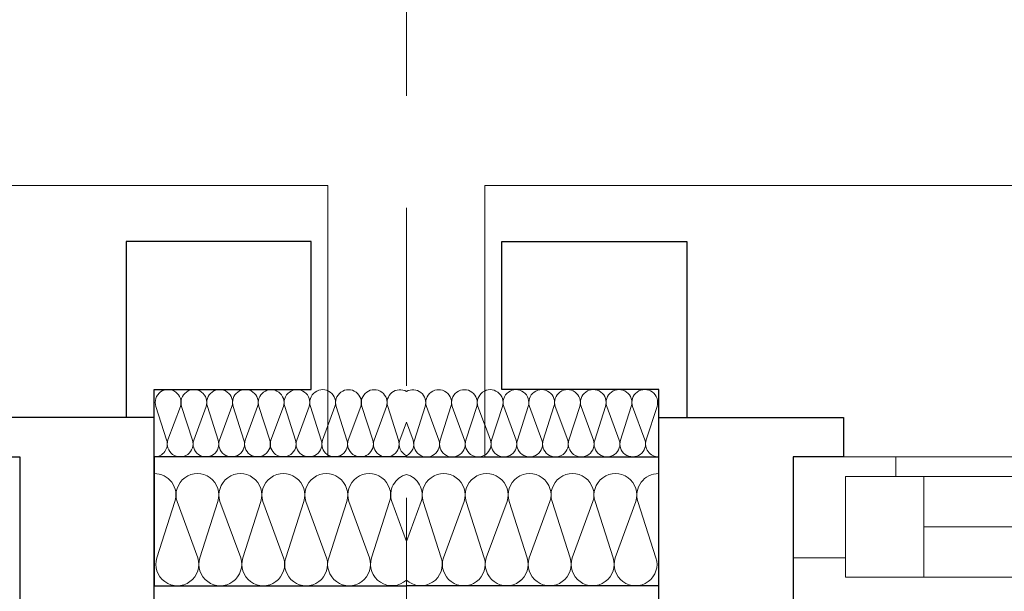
# Model space of a CAD drawing. Header units: metres. Extents: x -180 to 4, y -49 to 6.
# Tile 253 of 256: x -152.966 to -152.088, y -0.212 to 0.298. Entities that reach past the tile are written whole.
import ezdxf

# ---------------------------------------------------------------- set-up
doc = ezdxf.new("R2010")
doc.units = ezdxf.units.M
doc.header["$LTSCALE"] = 0.05
doc.header["$PDMODE"] = 1
doc.header["$PDSIZE"] = -2
doc.linetypes.add('Linienart-34', pattern=[4.233, 2.116, -2.117])
doc.linetypes.add('Linienart-53', pattern=[5.291531, 3.175, -1.058062, 0.352704, -0.705764])
doc.layers.get('0').update_dxf_attribs({"lineweight": 25})
for name, color, linetype, lineweight, true_color in [('30 -33 Aussenwände- 7 Fassade_ Elemente', 7, 'Continuous', 9, 0x00aacc), ('70 -73 Bauteildarst.- 3 verdeckt 0.35', 4, 'Linienart-34', 35, 0x00ffff), ('70 -76 Bemaßung- 2 Allgemein', 7, 'Continuous', 5, 0x6666cc)]:
    doc.layers.add(name, color=color, linetype=linetype, lineweight=lineweight, true_color=true_color)
doc.layers.add('70 -71 Achsen- 1 Gebäudeachsen', color=7, linetype='Linienart-53', lineweight=18)
doc.layers.add('Keine', color=7, linetype='Continuous', lineweight=9)
doc.styles.add('Arial', font='arial.ttf')
doc.dimstyles.new('k+k_klein', dxfattribs={"dimtxt": 0.100689, "dimasz": 0.05302, "dimexe": 0.05, "dimexo": 0.15, "dimgap": 0.005, "dimtad": 1, "dimdec": 3, "dimtxsty": 'Arial', "dimblk": 'VW_SLASH-2', "dimblk1": 'VW_SLASH-2', "dimblk2": 'VW_SLASH-2', "dimcen": 0, "dimdle": 0.025, "dimadec": 3, "dimazin": 0, "dimtfac": 0.75, "dimtdec": 3, "dimtix": 1, "dimtmove": 0, "dimatfit": 0, "dimldrblk": 'VW_FILLEDARROW', "dimfxl": 0.1, "dimfxlon": 1, "dimfrac": 2, "dimtolj": 1, "dimarcsym": 0})

# ---------------------------------------------------------------- blocks, each defined once
blk = doc.blocks.new('Gruppe-3349')
at = {"color": 255, "linetype": 'Continuous', "lineweight": 9, "transparency": 33554687}
blk.add_wipeout([(-0.55, 0.035), (-0.55, -0.225), (0.55, -0.225), (0.55, 0.035)], dxfattribs=at).dxf.layer = '30 -33 Aussenwände- 7 Fassade_ Elemente'
at = {"layer": '30 -33 Aussenwände- 7 Fassade_ Elemente', "color": 7, "linetype": 'Continuous', "lineweight": 9, "transparency": 33554687, "flags": 128}
blk.add_lwpolyline([(-0.55, 0.035), (-0.55, -0.225), (0.55, -0.225), (0.55, 0.035)], dxfattribs=at)
blk = doc.blocks.new('Gruppe-3350')
at = {"color": 255, "linetype": 'Continuous', "lineweight": 9, "transparency": 33554687}
blk.add_wipeout([(-0.55, 0.125), (-0.55, 0.225), (0.55, 0.225), (0.55, 0.125)], dxfattribs=at).dxf.layer = '30 -33 Aussenwände- 7 Fassade_ Elemente'
at = {"layer": '30 -33 Aussenwände- 7 Fassade_ Elemente', "color": 7, "linetype": 'Continuous', "lineweight": 9, "transparency": 33554687, "flags": 128}
blk.add_lwpolyline([(-0.55, 0.125), (-0.55, 0.225), (0.55, 0.225), (0.55, 0.125)], dxfattribs=at)
blk = doc.blocks.new('Gruppe-3351')
at = {"color": 255, "linetype": 'Continuous', "lineweight": 5, "transparency": 33554687}
blk.add_wipeout([(-0.47, 0.1075), (-0.47, 0.125), (0.47, 0.125), (0.47, 0.1075)], dxfattribs=at).dxf.layer = '30 -33 Aussenwände- 7 Fassade_ Elemente'
blk = doc.blocks.new('Gruppe-3352')
at = {"layer": '30 -33 Aussenwände- 7 Fassade_ Elemente', "color": 7, "linetype": 'Continuous', "lineweight": 9, "transparency": 33554687}
blk.add_line((-0.47, 0.125), (0.47, 0.125), dxfattribs=at)
at = {"color": 255, "linetype": 'Continuous', "lineweight": 9, "transparency": 33554687}
blk.add_wipeout([(-0.445, 0.1075), (0.445, 0.1075), (0.445, 0.0175), (-0.445, 0.0175)], dxfattribs=at).dxf.layer = '30 -33 Aussenwände- 7 Fassade_ Elemente'
at = {"layer": '30 -33 Aussenwände- 7 Fassade_ Elemente', "color": 7, "linetype": 'Continuous', "lineweight": 9, "transparency": 33554687}
blk.add_line((-0.445, 0.0625), (0.445, 0.0625), dxfattribs=at)
at = {"layer": '30 -33 Aussenwände- 7 Fassade_ Elemente', "color": 7, "linetype": 'Continuous', "lineweight": 9, "transparency": 33554687, "flags": 128}
blk.add_lwpolyline([(-0.445, 0.1075), (0.445, 0.1075), (0.445, 0.0175), (-0.445, 0.0175)], close=True, dxfattribs=at)
blk = doc.blocks.new('Gruppe-3353')
at = {"color": 255, "linetype": 'Continuous', "lineweight": 9, "transparency": 33554687}
blk.add_wipeout([(-0.55, 0.125), (-0.47, 0.125), (-0.47, 0.035), (-0.55, 0.035)], dxfattribs=at).dxf.layer = '30 -33 Aussenwände- 7 Fassade_ Elemente'
at = {"layer": '30 -33 Aussenwände- 7 Fassade_ Elemente', "color": 7, "linetype": 'Continuous', "lineweight": 9, "transparency": 33554687, "flags": 128}
blk.add_lwpolyline([(-0.55, 0.125), (-0.47, 0.125), (-0.47, 0.035), (-0.55, 0.035)], close=True, dxfattribs=at)
at = {"color": 255, "linetype": 'Continuous', "lineweight": 9, "transparency": 33554687}
blk.add_wipeout([(-0.515, 0.1075), (-0.445, 0.1075), (-0.445, 0.0175), (-0.515, 0.0175)], dxfattribs=at).dxf.layer = '30 -33 Aussenwände- 7 Fassade_ Elemente'
at = {"layer": '30 -33 Aussenwände- 7 Fassade_ Elemente', "color": 7, "linetype": 'Continuous', "lineweight": 9, "transparency": 33554687}
for p, q in [((-0.515, 0.0175), (-0.515, 0.1075)), ((-0.445, 0.1075), (-0.445, 0.0175)), ((-0.445, 0.0175), (-0.445, 0.1075))]:
    blk.add_line(p, q, dxfattribs=at)
at = {"layer": '30 -33 Aussenwände- 7 Fassade_ Elemente', "color": 7, "linetype": 'Continuous', "lineweight": 9, "transparency": 33554687, "flags": 128}
blk.add_lwpolyline([(-0.515, 0.1075), (-0.445, 0.1075), (-0.445, 0.0175), (-0.515, 0.0175)], close=True, dxfattribs=at)
blk = doc.blocks.new('Gruppe-3354')
at = {"layer": '30 -33 Aussenwände- 7 Fassade_ Elemente', "color": 7, "transparency": 33554687}
for name in ['Gruppe-3350', 'Gruppe-3349']:
    blk.add_blockref(name, (0, 0), dxfattribs=at)
blk.add_blockref('Gruppe-3351', (0, 0), dxfattribs=at)
blk.add_blockref('Gruppe-3352', (0, 0), dxfattribs=at)
blk.add_blockref('Gruppe-3353', (0, 0), dxfattribs=at)
blk = doc.blocks.new('Fenster (2D)-132')
at = {"layer": '30 -33 Aussenwände- 7 Fassade_ Elemente', "color": 7, "transparency": 33554687}
blk.add_blockref('Gruppe-3354', (0, 0), dxfattribs=at)
at = {"layer": '30 -33 Aussenwände- 7 Fassade_ Elemente', "color": 0, "flags": 1}
for tag in ['instanceID', 'IFC_UUID']:
    blk.add_attdef(tag, (-152.26433, -0.44204), '', height=0.00018, dxfattribs=at)
blk = doc.blocks.new('Gruppe-3410')
at = {"color": 255}
blk.add_wipeout([(-152.276, -0.09204), (-151.16433, -0.09204), (-151.16433, -0.18204), (-152.276, -0.18204)], dxfattribs=at).dxf.layer = '30 -33 Aussenwände- 7 Fassade_ Elemente'
at = {"layer": '30 -33 Aussenwände- 7 Fassade_ Elemente', "flags": 128}
blk.add_lwpolyline([(-152.276, -0.09204), (-151.16433, -0.09204), (-151.16433, -0.18204), (-152.276, -0.18204)], close=True, dxfattribs=at)
at = {"color": 255, "lineweight": 18}
blk.add_wipeout([(-152.276, -0.09204), (-152.18433, -0.09204), (-152.18433, -0.18204), (-152.276, -0.18204)], dxfattribs=at).dxf.layer = '30 -33 Aussenwände- 7 Fassade_ Elemente'
at = {"layer": '30 -33 Aussenwände- 7 Fassade_ Elemente', "lineweight": 18, "flags": 128}
blk.add_lwpolyline([(-152.276, -0.09204), (-152.18433, -0.09204), (-152.18433, -0.18204), (-152.276, -0.18204)], close=True, dxfattribs=at)
at = {"color": 255}
blk.add_wipeout([(-152.22933, -0.10954), (-151.19933, -0.10954), (-151.19933, -0.19954), (-152.22933, -0.19954)], dxfattribs=at).dxf.layer = '30 -33 Aussenwände- 7 Fassade_ Elemente'
at = {"layer": '30 -33 Aussenwände- 7 Fassade_ Elemente', "flags": 128}
blk.add_lwpolyline([(-152.22933, -0.10954), (-151.19933, -0.10954), (-151.19933, -0.19954), (-152.22933, -0.19954)], close=True, dxfattribs=at)
at = {"color": 255, "lineweight": 18}
blk.add_wipeout([(-152.22933, -0.10954), (-152.15933, -0.10954), (-152.15933, -0.19954), (-152.22933, -0.19954)], dxfattribs=at).dxf.layer = '30 -33 Aussenwände- 7 Fassade_ Elemente'
at = {"layer": '30 -33 Aussenwände- 7 Fassade_ Elemente', "lineweight": 18}
blk.add_line((-151.26933, -0.15454), (-152.15933, -0.15454), dxfattribs=at)
at = {"layer": '30 -33 Aussenwände- 7 Fassade_ Elemente', "lineweight": 18, "flags": 128}
blk.add_lwpolyline([(-152.22933, -0.10954), (-152.15933, -0.10954), (-152.15933, -0.19954), (-152.22933, -0.19954)], close=True, dxfattribs=at)
blk = doc.blocks.new('Gruppe-3419')
at = {"layer": '30 -33 Aussenwände- 7 Fassade_ Elemente', "lineweight": 9, "transparency": 33554687, "flags": 128}
for points in [[(0.1015, -4.05304, 0.324435), (0.12286, -4.04606, 0.324435), (0.12286, -4.02359, 0.324435), (0.1015, -4.01661), (0.0515, -4.03268, -0.324488), (0.03014, -4.0257, -0.324488), (0.03014, -4.00323, -0.324488), (0.0515, -3.99625), (0.1015, -4.01474, 0.324435), (0.12286, -4.00776, 0.324435), (0.12286, -3.98529, 0.324435), (0.1015, -3.97831), (0.0515, -3.99438, -0.324488), (0.03014, -3.9874, -0.324488), (0.03014, -3.96493, -0.324488), (0.0515, -3.95795), (0.1015, -3.97643, 0.324435), (0.12286, -3.96945, 0.324435), (0.12286, -3.94699, 0.324435), (0.1015, -3.94001), (0.0515, -3.95608, -0.767984), (0.03146, -3.925)], [(0.12581, -3.925, -0.426772), (0.1015, -3.93813), (0.06598, -3.925)], [(0.1015, -4.12964, 1.372583), (0.1015, -4.09322), (0.0515, -4.10929, -1.372995), (0.0515, -4.07286), (0.1015, -4.09134, 1.372583), (0.1015, -4.05491), (0.0515, -4.07098, -1.372995), (0.0515, -4.03456), (0.1015, -4.05304, 1.372583), (0.1015, -4.01661), (0.0515, -4.03268, -1.372995), (0.0515, -3.99625), (0.1015, -4.01474, 1.372583), (0.1015, -3.97831), (0.0515, -3.99438, -1.372995), (0.0515, -3.95795)], [(0.1265, -4.15, 0.513088), (0.1015, -4.13152), (0.0515, -4.14759, -1.372995), (0.0515, -4.11116), (0.1015, -4.12964, 1.372583), (0.1015, -4.09322), (0.0515, -4.10929, -1.372995), (0.0515, -4.07286), (0.1015, -4.09134, 1.372583), (0.1015, -4.05491)]]:
    blk.add_lwpolyline(points, format="xyb", dxfattribs=at)
blk = doc.blocks.new('Gruppe-3420')
at = {"layer": '30 -33 Aussenwände- 7 Fassade_ Elemente', "transparency": 33554687}
blk.add_blockref('Gruppe-3419', (0, 0), dxfattribs=at)
blk = doc.blocks.new('Dämmung-220')
at = {"layer": '30 -33 Aussenwände- 7 Fassade_ Elemente', "color": 7, "transparency": 33554687}
blk.add_blockref('Gruppe-3420', (0, 0), dxfattribs=at)
at = {"layer": '30 -33 Aussenwände- 7 Fassade_ Elemente', "color": 0, "flags": 1}
for tag in ['instanceID', 'prm0_value', 'prm1_value', 'prm2_value', 'prm3_value', 'prm4_value', 'prm5_value', 'prm6_value', 'IFC_UUID', 'prm0_name', 'prm0_type', 'prm1_name', 'prm1_type', 'prm2_name', 'prm2_type', 'prm3_name', 'prm3_type', 'prm4_name', 'prm4_type', 'prm5_name', 'prm5_type', 'prm6_name', 'prm6_type']:
    blk.add_attdef(tag, (-152.621, -0.25024), '', height=0.00018, dxfattribs=at)
blk = doc.blocks.new('Gruppe-3422')
at = {"layer": '30 -33 Aussenwände- 7 Fassade_ Elemente', "lineweight": 9, "transparency": 33554687, "flags": 128}
for points in [[(0.07161, -3.99989, 0.324435), (0.08443, -3.99572, 0.324435), (0.08444, -3.98223, 0.324435), (0.07163, -3.97804), (0.04162, -3.98766, -0.324488), (0.02881, -3.98346, -0.324488), (0.02882, -3.96998, -0.324488), (0.04164, -3.9658), (0.07163, -3.97691, 0.324435), (0.08445, -3.97273, 0.324435), (0.08446, -3.95925, 0.324435), (0.07165, -3.95506), (0.04164, -3.96467, -0.324488), (0.02883, -3.96048, -0.324488), (0.02884, -3.94699, -0.324488), (0.04166, -3.94282), (0.07165, -3.95393, 0.324435), (0.08447, -3.94975, 0.324435), (0.08448, -3.93627, 0.324435), (0.07167, -3.93207), (0.04166, -3.94169, -0.688254), (0.02823, -3.92496)], [(0.08554, -3.92501, -0.374705), (0.07167, -3.93095), (0.05557, -3.92498)], [(0.07151, -4.13778, 1.372583), (0.07153, -4.11593), (0.04152, -4.12554, -1.372995), (0.04154, -4.10369), (0.07153, -4.1148, 1.372583), (0.07154, -4.09294), (0.04154, -4.10256, -1.372995), (0.04155, -4.08071), (0.07154, -4.09182, 1.372583), (0.07156, -4.06996), (0.04155, -4.07958, -1.372995), (0.04157, -4.05773), (0.07156, -4.06884, 1.372583), (0.07158, -4.04698), (0.04157, -4.0566, -1.372995), (0.04159, -4.03474), (0.07158, -4.04586, 1.372583), (0.0716, -4.024), (0.04159, -4.03362, -1.372995), (0.04161, -4.01176), (0.0716, -4.02287, 1.372583), (0.07161, -4.00102), (0.04161, -4.01064, -1.372995), (0.04162, -3.98878), (0.07161, -3.99989, 1.372583), (0.07163, -3.97804), (0.04162, -3.98766, -1.372995), (0.04164, -3.9658), (0.07163, -3.97691, 1.372583), (0.07165, -3.95506), (0.04164, -3.96467, -1.372995), (0.04166, -3.94282)], [(0.0865, -4.15001, 0.513088), (0.07151, -4.13891), (0.0415, -4.14853, -1.372995), (0.04152, -4.12667), (0.07151, -4.13778, 1.372583), (0.07153, -4.11593), (0.04152, -4.12554, -1.372995), (0.04154, -4.10369), (0.07153, -4.1148, 1.372583), (0.07154, -4.09294)]]:
    blk.add_lwpolyline(points, format="xyb", dxfattribs=at)
blk = doc.blocks.new('Gruppe-3423')
at = {"layer": '30 -33 Aussenwände- 7 Fassade_ Elemente', "transparency": 33554687}
blk.add_blockref('Gruppe-3422', (0, 0), dxfattribs=at)
blk = doc.blocks.new('Dämmung-221')
at = {"layer": '30 -33 Aussenwände- 7 Fassade_ Elemente', "color": 7, "transparency": 33554687}
blk.add_blockref('Gruppe-3423', (0, 0), dxfattribs=at)
at = {"layer": '30 -33 Aussenwände- 7 Fassade_ Elemente', "color": 0, "flags": 1}
for tag in ['prm0_value', 'prm1_value', 'prm2_value', 'prm3_value', 'prm4_value', 'prm5_value', 'prm6_value', 'instanceID', 'prm0_name', 'prm0_type', 'prm2_name', 'prm2_type', 'prm3_name', 'prm3_type', 'prm6_name', 'prm6_type', 'prm1_name', 'prm1_type', 'prm4_name', 'prm4_type', 'prm5_name', 'prm5_type', 'IFC_UUID']:
    blk.add_attdef(tag, (-152.62104, -0.09489), '', height=0.00018, dxfattribs=at)
blk = doc.blocks.new('Gruppe-3424')
at = {"layer": '30 -33 Aussenwände- 7 Fassade_ Elemente'}
blk.add_blockref('Fenster (2D)-132', (-151.71433, -0.21704), dxfattribs=at)
at = {"color": 255}
blk.add_wipeout([(-152.621, 0.14996), (-145.021, 0.14996), (-145.021, -0.64704), (-152.621, -0.64704)], dxfattribs=at).dxf.layer = '30 -33 Aussenwände- 7 Fassade_ Elemente'
blk.add_wipeout([(-152.396, -0.09204), (-152.396, -0.64704), (-145.246, -0.64704), (-145.246, -0.09204), (-145.091, -0.09204), (-145.091, 0.14996), (-152.551, 0.14996), (-152.551, -0.09204)], dxfattribs=at).dxf.layer = '30 -33 Aussenwände- 7 Fassade_ Elemente'
at = {"layer": '30 -33 Aussenwände- 7 Fassade_ Elemente', "flags": 128}
blk.add_lwpolyline([(-152.396, -0.09204), (-152.396, -0.64704), (-145.246, -0.64704), (-145.246, -0.09204), (-145.091, -0.09204), (-145.091, 0.14996), (-152.551, 0.14996), (-152.551, -0.09204)], close=True, dxfattribs=at)
at = {"layer": '30 -33 Aussenwände- 7 Fassade_ Elemente', "color": 7}
blk.add_blockref('Gruppe-3410', (0, 0), dxfattribs=at)
at = {"color": 255, "lineweight": 25}
blk.add_wipeout([(-152.621, -0.09204), (-152.396, -0.09204), (-152.396, -0.20705), (-152.621, -0.20705)], dxfattribs=at).dxf.layer = '30 -33 Aussenwände- 7 Fassade_ Elemente'
at = {"layer": '30 -33 Aussenwände- 7 Fassade_ Elemente', "lineweight": 25, "flags": 128}
blk.add_lwpolyline([(-152.621, -0.09204), (-152.396, -0.09204), (-152.396, -0.20705), (-152.621, -0.20705)], dxfattribs=at)
at = {"layer": '30 -33 Aussenwände- 7 Fassade_ Elemente', "rotation": 90}
blk.add_blockref('Dämmung-220', (-156.546, -0.23354), dxfattribs=at)
at = {"color": 255, "lineweight": 25}
blk.add_wipeout([(-152.396, -0.09204), (-152.396, -0.03204), (-152.536, -0.03204), (-152.536, 0.09996), (-152.371, 0.09996), (-152.371, -0.09204)], dxfattribs=at).dxf.layer = '30 -33 Aussenwände- 7 Fassade_ Elemente'
at = {"layer": '30 -33 Aussenwände- 7 Fassade_ Elemente', "lineweight": 25, "flags": 128}
blk.add_lwpolyline([(-152.396, -0.09204), (-152.396, -0.03204), (-152.536, -0.03204), (-152.536, 0.09996), (-152.371, 0.09996), (-152.371, -0.09204)], close=True, dxfattribs=at)
at = {"layer": '30 -33 Aussenwände- 7 Fassade_ Elemente', "xscale": -1, "rotation": 90}
blk.add_blockref('Dämmung-221', (-156.546, -0.00553), dxfattribs=at)
at = {"color": 255, "lineweight": 25}
blk.add_wipeout([(-152.231, -0.05704), (-152.231, -0.09204), (-152.276, -0.09204), (-152.276, -0.34704), (-152.396, -0.34704), (-152.396, -0.05704)], dxfattribs=at).dxf.layer = '30 -33 Aussenwände- 7 Fassade_ Elemente'
at = {"layer": '30 -33 Aussenwände- 7 Fassade_ Elemente', "lineweight": 25, "flags": 128}
blk.add_lwpolyline([(-152.231, -0.05704), (-152.231, -0.09204), (-152.276, -0.09204), (-152.276, -0.34704), (-152.396, -0.34704), (-152.396, -0.05704)], close=True, dxfattribs=at)
blk = doc.blocks.new('Gruppe-3543')
at = {"layer": '30 -33 Aussenwände- 7 Fassade_ Elemente', "lineweight": 9, "transparency": 33554687, "flags": 128}
for points in [[(0.1015, -4.05304, 0.324435), (0.12286, -4.04606, 0.324435), (0.12286, -4.02359, 0.324435), (0.1015, -4.01661), (0.0515, -4.03268, -0.324488), (0.03014, -4.0257, -0.324488), (0.03014, -4.00323, -0.324488), (0.0515, -3.99625), (0.1015, -4.01474, 0.324435), (0.12286, -4.00776, 0.324435), (0.12286, -3.98529, 0.324435), (0.1015, -3.97831), (0.0515, -3.99438, -0.324488), (0.03014, -3.9874, -0.324488), (0.03014, -3.96493, -0.324488), (0.0515, -3.95795), (0.1015, -3.97643, 0.324435), (0.12286, -3.96945, 0.324435), (0.12286, -3.94699, 0.324435), (0.1015, -3.94001), (0.0515, -3.95608, -0.767984), (0.03146, -3.925)], [(0.12581, -3.925, -0.426772), (0.1015, -3.93813), (0.06598, -3.925)], [(0.1015, -4.12964, 1.372583), (0.1015, -4.09322), (0.0515, -4.10929, -1.372995), (0.0515, -4.07286), (0.1015, -4.09134, 1.372583), (0.1015, -4.05491), (0.0515, -4.07098, -1.372995), (0.0515, -4.03456), (0.1015, -4.05304, 1.372583), (0.1015, -4.01661), (0.0515, -4.03268, -1.372995), (0.0515, -3.99625), (0.1015, -4.01474, 1.372583), (0.1015, -3.97831), (0.0515, -3.99438, -1.372995), (0.0515, -3.95795)], [(0.1265, -4.15, 0.513088), (0.1015, -4.13152), (0.0515, -4.14759, -1.372995), (0.0515, -4.11116), (0.1015, -4.12964, 1.372583), (0.1015, -4.09322), (0.0515, -4.10929, -1.372995), (0.0515, -4.07286), (0.1015, -4.09134, 1.372583), (0.1015, -4.05491)]]:
    blk.add_lwpolyline(points, format="xyb", dxfattribs=at)
blk = doc.blocks.new('Gruppe-3544')
at = {"layer": '30 -33 Aussenwände- 7 Fassade_ Elemente', "transparency": 33554687}
blk.add_blockref('Gruppe-3543', (0, 0), dxfattribs=at)
blk = doc.blocks.new('Dämmung-224')
at = {"layer": '30 -33 Aussenwände- 7 Fassade_ Elemente', "color": 7, "transparency": 33554687}
blk.add_blockref('Gruppe-3544', (0, 0), dxfattribs=at)
at = {"layer": '30 -33 Aussenwände- 7 Fassade_ Elemente', "color": 0, "flags": 1}
for tag in ['instanceID', 'prm0_value', 'prm1_value', 'prm2_value', 'prm3_value', 'prm4_value', 'prm5_value', 'prm6_value', 'IFC_UUID', 'prm0_name', 'prm0_type', 'prm1_name', 'prm1_type', 'prm2_name', 'prm2_type', 'prm3_name', 'prm3_type', 'prm4_name', 'prm4_type', 'prm5_name', 'prm5_type', 'prm6_name', 'prm6_type']:
    blk.add_attdef(tag, (-152.846, -0.25024), '', height=0.00018, dxfattribs=at)
blk = doc.blocks.new('Gruppe-3546')
at = {"layer": '30 -33 Aussenwände- 7 Fassade_ Elemente', "lineweight": 9, "transparency": 33554687, "flags": 128}
for points in [[(0.07161, -3.99989, 0.324435), (0.08443, -3.99572, 0.324435), (0.08444, -3.98223, 0.324435), (0.07163, -3.97804), (0.04162, -3.98766, -0.324488), (0.02881, -3.98346, -0.324488), (0.02882, -3.96998, -0.324488), (0.04164, -3.9658), (0.07163, -3.97691, 0.324435), (0.08445, -3.97273, 0.324435), (0.08446, -3.95925, 0.324435), (0.07165, -3.95506), (0.04164, -3.96467, -0.324488), (0.02883, -3.96048, -0.324488), (0.02884, -3.94699, -0.324488), (0.04166, -3.94282), (0.07165, -3.95393, 0.324435), (0.08447, -3.94975, 0.324435), (0.08448, -3.93627, 0.324435), (0.07167, -3.93207), (0.04166, -3.94169, -0.688254), (0.02823, -3.92496)], [(0.08554, -3.92501, -0.374705), (0.07167, -3.93095), (0.05557, -3.92498)], [(0.07151, -4.13778, 1.372583), (0.07153, -4.11593), (0.04152, -4.12554, -1.372995), (0.04154, -4.10369), (0.07153, -4.1148, 1.372583), (0.07154, -4.09294), (0.04154, -4.10256, -1.372995), (0.04155, -4.08071), (0.07154, -4.09182, 1.372583), (0.07156, -4.06996), (0.04155, -4.07958, -1.372995), (0.04157, -4.05773), (0.07156, -4.06884, 1.372583), (0.07158, -4.04698), (0.04157, -4.0566, -1.372995), (0.04159, -4.03474), (0.07158, -4.04586, 1.372583), (0.0716, -4.024), (0.04159, -4.03362, -1.372995), (0.04161, -4.01176), (0.0716, -4.02287, 1.372583), (0.07161, -4.00102), (0.04161, -4.01064, -1.372995), (0.04162, -3.98878), (0.07161, -3.99989, 1.372583), (0.07163, -3.97804), (0.04162, -3.98766, -1.372995), (0.04164, -3.9658), (0.07163, -3.97691, 1.372583), (0.07165, -3.95506), (0.04164, -3.96467, -1.372995), (0.04166, -3.94282)], [(0.0865, -4.15001, 0.513088), (0.07151, -4.13891), (0.0415, -4.14853, -1.372995), (0.04152, -4.12667), (0.07151, -4.13778, 1.372583), (0.07153, -4.11593), (0.04152, -4.12554, -1.372995), (0.04154, -4.10369), (0.07153, -4.1148, 1.372583), (0.07154, -4.09294)]]:
    blk.add_lwpolyline(points, format="xyb", dxfattribs=at)
blk = doc.blocks.new('Gruppe-3547')
at = {"layer": '30 -33 Aussenwände- 7 Fassade_ Elemente', "transparency": 33554687}
blk.add_blockref('Gruppe-3546', (0, 0), dxfattribs=at)
blk = doc.blocks.new('Dämmung-225')
at = {"layer": '30 -33 Aussenwände- 7 Fassade_ Elemente', "color": 7, "transparency": 33554687}
blk.add_blockref('Gruppe-3547', (0, 0), dxfattribs=at)
at = {"layer": '30 -33 Aussenwände- 7 Fassade_ Elemente', "color": 0, "flags": 1}
for tag in ['prm0_value', 'prm1_value', 'prm2_value', 'prm3_value', 'prm4_value', 'prm5_value', 'prm6_value', 'instanceID', 'prm0_name', 'prm0_type', 'prm2_name', 'prm2_type', 'prm3_name', 'prm3_type', 'prm6_name', 'prm6_type', 'prm1_name', 'prm1_type', 'prm4_name', 'prm4_type', 'prm5_name', 'prm5_type', 'IFC_UUID']:
    blk.add_attdef(tag, (-152.84601, -0.09489), '', height=0.00018, dxfattribs=at)
blk = doc.blocks.new('Gruppe-3548')
at = {"color": 255}
blk.add_wipeout([(-152.621, 0.14996), (-160.221, 0.14996), (-160.221, -0.64704), (-152.621, -0.64704)], dxfattribs=at).dxf.layer = '30 -33 Aussenwände- 7 Fassade_ Elemente'
blk.add_wipeout([(-152.846, -0.09204), (-152.846, -0.64704), (-159.996, -0.64704), (-159.996, -0.09204), (-160.151, -0.09204), (-160.151, 0.14996), (-152.691, 0.14996), (-152.691, -0.09204)], dxfattribs=at).dxf.layer = '30 -33 Aussenwände- 7 Fassade_ Elemente'
at = {"layer": '30 -33 Aussenwände- 7 Fassade_ Elemente', "flags": 128}
blk.add_lwpolyline([(-152.846, -0.09204), (-152.846, -0.64704), (-159.996, -0.64704), (-159.996, -0.09204), (-160.151, -0.09204), (-160.151, 0.14996), (-152.691, 0.14996), (-152.691, -0.09204)], close=True, dxfattribs=at)
at = {"color": 255, "lineweight": 25}
blk.add_wipeout([(-152.621, -0.09204), (-152.846, -0.09204), (-152.846, -0.20705), (-152.621, -0.20705)], dxfattribs=at).dxf.layer = '30 -33 Aussenwände- 7 Fassade_ Elemente'
at = {"layer": '30 -33 Aussenwände- 7 Fassade_ Elemente', "lineweight": 25, "flags": 128}
blk.add_lwpolyline([(-152.621, -0.09204), (-152.846, -0.09204), (-152.846, -0.20705), (-152.621, -0.20705)], dxfattribs=at)
at = {"layer": '30 -33 Aussenwände- 7 Fassade_ Elemente', "xscale": -1, "rotation": 270}
blk.add_blockref('Dämmung-224', (-148.696, -0.23354), dxfattribs=at)
at = {"color": 255, "lineweight": 25}
blk.add_wipeout([(-152.846, -0.09204), (-152.846, -0.03204), (-152.706, -0.03204), (-152.706, 0.09996), (-152.871, 0.09996), (-152.871, -0.09204)], dxfattribs=at).dxf.layer = '30 -33 Aussenwände- 7 Fassade_ Elemente'
at = {"layer": '30 -33 Aussenwände- 7 Fassade_ Elemente', "lineweight": 25, "flags": 128}
blk.add_lwpolyline([(-152.846, -0.09204), (-152.846, -0.03204), (-152.706, -0.03204), (-152.706, 0.09996), (-152.871, 0.09996), (-152.871, -0.09204)], close=True, dxfattribs=at)
at = {"layer": '30 -33 Aussenwände- 7 Fassade_ Elemente', "rotation": 270}
blk.add_blockref('Dämmung-225', (-148.696, -0.00553), dxfattribs=at)
at = {"color": 255, "lineweight": 25}
blk.add_wipeout([(-153.011, -0.05704), (-153.011, -0.09204), (-152.966, -0.09204), (-152.966, -0.34704), (-152.846, -0.34704), (-152.846, -0.05704)], dxfattribs=at).dxf.layer = '30 -33 Aussenwände- 7 Fassade_ Elemente'
at = {"layer": '30 -33 Aussenwände- 7 Fassade_ Elemente', "lineweight": 25, "flags": 128}
blk.add_lwpolyline([(-153.011, -0.05704), (-153.011, -0.09204), (-152.966, -0.09204), (-152.966, -0.34704), (-152.846, -0.34704), (-152.846, -0.05704)], close=True, dxfattribs=at)
blk = doc.blocks.new('_01-OG1_Tragwerk (2D)')
at = {"layer": '70 -73 Bauteildarst.- 3 verdeckt 0.35', "color": 7}
blk.add_blockref('Gruppe-3424', (0, 0), dxfattribs=at)
blk.add_blockref('Gruppe-3548', (0, 0), dxfattribs=at)
blk = doc.blocks.new('VW_SLASH-2')
at = {"color": 0, "linetype": 'ByBlock', "lineweight": -2, "transparency": 16777216}
blk.add_line((0.472, 0), (-1, 0), dxfattribs=at)
at = {"color": 0, "lineweight": 5, "transparency": 16777216, "flags": 128}
blk.add_lwpolyline([(0.5, 0.5), (-0.5, -0.5)], dxfattribs=at)
blk = doc.blocks.new('*D16437')
at = {"layer": '70 -76 Bemaßung- 2 Allgemein', "color": 0, "lineweight": -2}
for p, q in [((-152.906, 1.79996), (-152.906, 1.94996)), ((-152.691, 1.79996), (-152.691, 1.94996)), ((-152.95902, 1.89996), (-153.01204, 1.89996)), ((-152.691, 1.89996), (-152.906, 1.89996)), ((-152.63798, 1.89996), (-152.58496, 1.89996))]:
    blk.add_line(p, q, dxfattribs=at)
at = {"layer": 'Defpoints', "color": 0}
for p in [(-152.906, 1.89996), (-152.691, 0.14996), (-152.906, -0.34704)]:
    blk.add_point(p, dxfattribs=at)
at = {"layer": '70 -76 Bemaßung- 2 Allgemein', "color": 0, "lineweight": -2, "xscale": 0.05302001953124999, "yscale": 0.05302001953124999, "zscale": 0.05302001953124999}
blk.add_blockref('VW_SLASH-2', (-152.906, 1.89996), dxfattribs=at)
at = {"layer": '70 -76 Bemaßung- 2 Allgemein', "color": 0, "lineweight": -2, "xscale": 0.05302001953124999, "yscale": 0.05302001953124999, "zscale": 0.05302001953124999, "rotation": 180}
blk.add_blockref('VW_SLASH-2', (-152.691, 1.89996), dxfattribs=at)
at = {"layer": '70 -76 Bemaßung- 2 Allgemein', "color": 0, "insert": (-153.01497, 1.99092), "char_height": 0.1006887, "attachment_point": 5, "style": 'Arial'}
blk.add_mtext('\\A1;21\\S5^ ;', dxfattribs=at)
blk = doc.blocks.new('VW_FILLEDARROW')
at = {"linetype": 'Continuous', "lineweight": 0, "transparency": 16777216}
blk.add_hatch(color=0, dxfattribs=at).paths.add_polyline_path([(-2.829, 0.758), (0, 0), (-2.829, -0.758)])
at = {"color": 0, "lineweight": 5, "transparency": 16777216, "flags": 128}
blk.add_lwpolyline([(-2.829, 0.758), (0, 0), (-2.829, -0.758)], close=True, dxfattribs=at)
blk = doc.blocks.new('*D16438')
at = {"layer": '70 -76 Bemaßung- 2 Allgemein', "color": 0, "lineweight": -2}
for p, q in [((-152.691, 1.79996), (-152.691, 1.94996)), ((-152.621, 1.79996), (-152.621, 1.94996)), ((-152.74402, 1.89996), (-152.79704, 1.89996)), ((-152.621, 1.89996), (-152.691, 1.89996)), ((-152.56798, 1.89996), (-152.51496, 1.89996))]:
    blk.add_line(p, q, dxfattribs=at)
at = {"layer": 'Defpoints', "color": 0}
for p in [(-152.691, 1.89996), (-152.691, 0.14996), (-152.621, 0.14996)]:
    blk.add_point(p, dxfattribs=at)
at = {"layer": '70 -76 Bemaßung- 2 Allgemein', "color": 0, "lineweight": -2, "xscale": 0.05302001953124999, "yscale": 0.05302001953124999, "zscale": 0.05302001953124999}
blk.add_blockref('VW_SLASH-2', (-152.691, 1.89996), dxfattribs=at)
at = {"layer": '70 -76 Bemaßung- 2 Allgemein', "color": 0, "lineweight": -2, "xscale": 0.05302001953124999, "yscale": 0.05302001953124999, "zscale": 0.05302001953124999, "rotation": 180.0000000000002}
blk.add_blockref('VW_SLASH-2', (-152.621, 1.89996), dxfattribs=at)
at = {"layer": '70 -76 Bemaßung- 2 Allgemein', "color": 0, "insert": (-152.73165, 1.99092), "char_height": 0.100689, "attachment_point": 5, "style": 'Arial'}
blk.add_mtext('\\A1;7', dxfattribs=at)
blk = doc.blocks.new('*D16439')
at = {"layer": '70 -76 Bemaßung- 2 Allgemein', "color": 0, "lineweight": -2}
for p, q in [((-152.621, 1.79996), (-152.621, 1.94996)), ((-152.551, 1.79996), (-152.551, 1.94996)), ((-152.67402, 1.89996), (-152.72704, 1.89996)), ((-152.551, 1.89996), (-152.621, 1.89996)), ((-152.49798, 1.89996), (-152.44496, 1.89996))]:
    blk.add_line(p, q, dxfattribs=at)
at = {"layer": 'Defpoints', "color": 0}
for p in [(-152.621, 1.89996), (-152.621, 0.14996), (-152.551, 0.14996)]:
    blk.add_point(p, dxfattribs=at)
at = {"layer": '70 -76 Bemaßung- 2 Allgemein', "color": 0, "lineweight": -2, "xscale": 0.05302001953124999, "yscale": 0.05302001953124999, "zscale": 0.05302001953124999}
blk.add_blockref('VW_SLASH-2', (-152.621, 1.89996), dxfattribs=at)
at = {"layer": '70 -76 Bemaßung- 2 Allgemein', "color": 0, "lineweight": -2, "xscale": 0.05302001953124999, "yscale": 0.05302001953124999, "zscale": 0.05302001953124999, "rotation": 180}
blk.add_blockref('VW_SLASH-2', (-152.551, 1.89996), dxfattribs=at)
at = {"layer": '70 -76 Bemaßung- 2 Allgemein', "color": 0, "insert": (-152.508, 1.99092), "char_height": 0.100689, "attachment_point": 5, "style": 'Arial'}
blk.add_mtext('\\A1;7', dxfattribs=at)
blk = doc.blocks.new('*D16440')
at = {"layer": '70 -76 Bemaßung- 2 Allgemein', "color": 0, "lineweight": -2}
for p, q in [((-152.551, 1.79996), (-152.551, 1.94996)), ((-152.336, 1.79996), (-152.336, 1.94996)), ((-152.60402, 1.89996), (-152.65704, 1.89996)), ((-152.336, 1.89996), (-152.551, 1.89996)), ((-152.28298, 1.89996), (-152.22996, 1.89996))]:
    blk.add_line(p, q, dxfattribs=at)
at = {"layer": 'Defpoints', "color": 0}
for p in [(-152.551, 1.89996), (-152.551, 0.14996), (-152.336, -0.34704)]:
    blk.add_point(p, dxfattribs=at)
at = {"layer": '70 -76 Bemaßung- 2 Allgemein', "color": 0, "lineweight": -2, "xscale": 0.05302001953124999, "yscale": 0.05302001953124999, "zscale": 0.05302001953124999}
blk.add_blockref('VW_SLASH-2', (-152.551, 1.89996), dxfattribs=at)
at = {"layer": '70 -76 Bemaßung- 2 Allgemein', "color": 0, "lineweight": -2, "xscale": 0.05302001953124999, "yscale": 0.05302001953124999, "zscale": 0.05302001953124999, "rotation": 180}
blk.add_blockref('VW_SLASH-2', (-152.336, 1.89996), dxfattribs=at)
at = {"layer": '70 -76 Bemaßung- 2 Allgemein', "color": 0, "insert": (-152.22, 1.99092), "char_height": 0.1006887, "attachment_point": 5, "style": 'Arial'}
blk.add_mtext('\\A1;21\\S5^ ;', dxfattribs=at)
blk = doc.blocks.new('_Achsen (3D)')
at = {"layer": '70 -71 Achsen- 1 Gebäudeachsen', "transparency": 33554687}
blk.add_line((-152.621, 3.79996), (-152.621, -46.17204), dxfattribs=at)
blk = doc.blocks.new('Gruppe-15262')
at = {"layer": '70 -76 Bemaßung- 2 Allgemein'}
for base, p1, p2, text, picture, middle in [((-152.906, 1.89996), (-152.691, 0.14996), (-152.906, -0.34704), '21\\S5^ ;', '*D16437', (-153.01497, 1.99092)), ((-152.691, 1.89996), (-152.621, 0.14996), (-152.691, 0.14996), '7', '*D16438', (-152.73165, 1.99092)), ((-152.621, 1.89996), (-152.551, 0.14996), (-152.621, 0.14996), '7', '*D16439', (-152.508, 1.99092)), ((-152.551, 1.89996), (-152.336, -0.34704), (-152.551, 0.14996), '21\\S5^ ;', '*D16440', (-152.22, 1.99092))]:
    dim = blk.add_linear_dim(base=base, p1=p1, p2=p2, text=text, dimstyle='k+k_klein', override={"dimtxt": 0.100689, "dimgap": 0.01, "dimpost": '<>', "dimtxsty": 'Arial', "dimtix": 0, "dimtmove": 2}, dxfattribs=at)
    dim.commit()
    dim.dimension.update_dxf_attribs({"geometry": picture, "text_midpoint": middle, "dimtype": 160})
blk = doc.blocks.new('_OG1_2D Bemaßung_ Beschriftung (2D)')
at = {"layer": '70 -76 Bemaßung- 2 Allgemein'}
blk.add_blockref('Gruppe-15262', (0, 0), dxfattribs=at)

msp = doc.modelspace()

# ---------------------------------------------------------------- block references
at = {"layer": 'Keine', "color": 1}
msp.add_blockref('_01-OG1_Tragwerk (2D)', (0, 0), dxfattribs=at)

# ---------------------------------------------------------------- next in the draw order: block references
msp.add_blockref('_OG1_2D Bemaßung_ Beschriftung (2D)', (0, 0), dxfattribs=at)

# ---------------------------------------------------------------- next in the draw order: block references
msp.add_blockref('_Achsen (3D)', (0, 0), dxfattribs=at)

doc.saveas('drawing.dxf')
